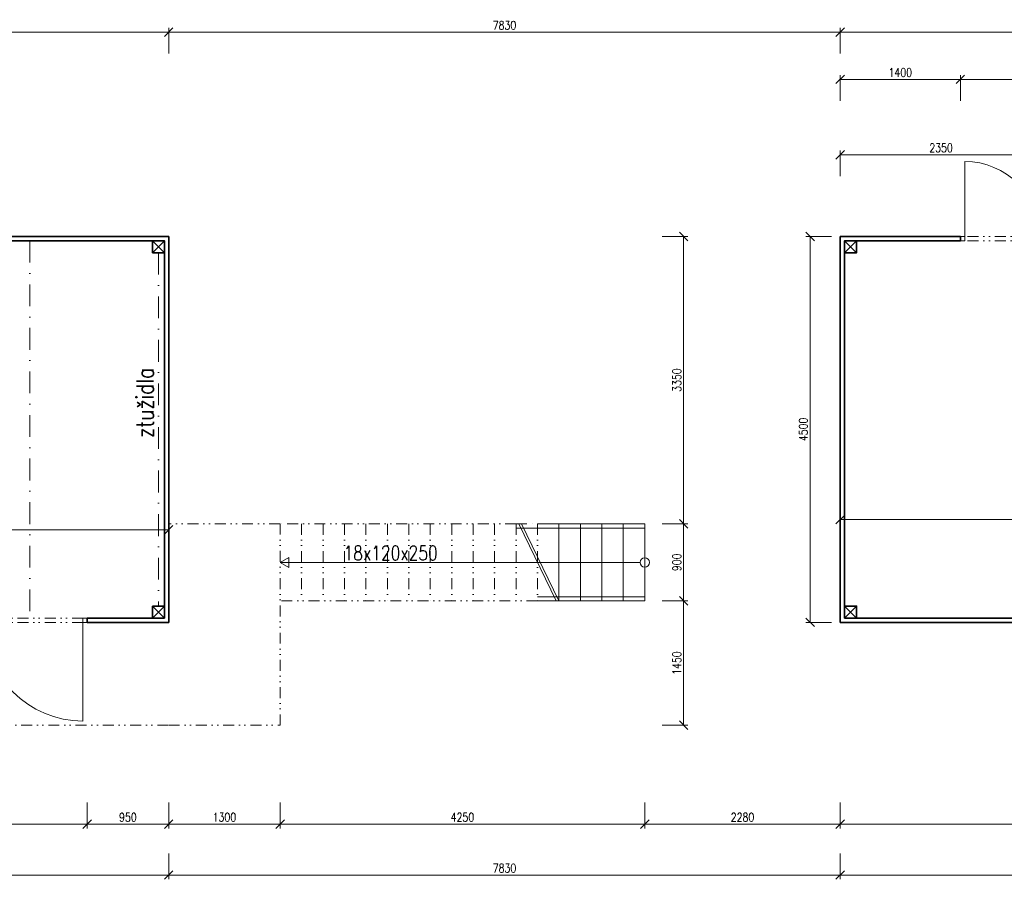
# Model space of a CAD drawing. Header units: millimetres. Extents: x -485339 to 286898, y -1189934 to 1602269.
# Tile 102 of 230: x 38178 to 49657, y -1099931 to -1089907. Entities that reach past the tile are written whole.
import ezdxf

# ---------------------------------------------------------------- set-up
doc = ezdxf.new("R2010")
doc.units = ezdxf.units.MM
doc.header["$LTSCALE"] = 10
doc.linetypes.add('DASHDOT', pattern=[25.4, 12.7, -6.35, 0, -6.35])
doc.linetypes.add('DĚLICÍ2', pattern=[15.875, 6.35, -3.175, 0, -3.175, 0, -3.175])
doc.layers.get('Defpoints').update_dxf_attribs({"lineweight": 0})
for name, color, linetype, lineweight in [('St__otvory_dveře', 40, 'Continuous', 18), ('St_kóty', 132, 'Continuous', 18), ('St_popis', 250, 'Continuous', 18), ('St_sloupy_opláštění_půdorys', 25, 'Continuous', 35), ('St_čáry_nad', 250, 'DĚLICÍ2', 18), ('St_čáry_obrys', 5, 'Continuous', 35), ('St_čáry_osy', 250, 'DASHDOT', 18), ('St_čáry_plné', 250, 'Continuous', 18)]:
    doc.layers.add(name, color=color, linetype=linetype, lineweight=lineweight)
doc.styles.get("Standard").update_dxf_attribs({"font": 'simplex.shx', "width": 0.8})
doc.dimstyles.new('stavebníM50 vnitřní', dxfattribs={"dimtxt": 100, "dimasz": 100, "dimexe": 50, "dimexo": 100, "dimgap": 30, "dimtad": 1, "dimdec": 0, "dimtxsty": 'Standard', "dimblk": 'OBLIQUE', "dimcen": 2.5, "dimclrd": 256, "dimclre": 256, "dimclrt": 256, "dimadec": 0, "dimazin": 0, "dimtfac": 1, "dimtdec": 0, "dimtmove": 2, "dimatfit": 2, "dimldrblk": 'OBLIQUE', "dimfxl": 250, "dimfxlon": 1, "dimlwd": -1, "dimlwe": -1, "dimarcsym": 0})

# ---------------------------------------------------------------- blocks, each defined once
blk = doc.blocks.new('G$C19647512')
at = {"layer": 'St__otvory_dveře', "ltscale": 2}
for points in [[(0, -50), (50, -50), (50, 0), (0, 0)], [(2350, -50), (2400, -50), (2400, 0), (2350, 0)]]:
    blk.add_lwpolyline(points, close=True, dxfattribs=at)
at = {"layer": 'St__otvory_dveře', "linetype": 'DĚLICÍ2', "ltscale": 2}
for points in [[(2350, 0), (50, 0)], [(2350, -50), (50, -50)]]:
    blk.add_lwpolyline(points, dxfattribs=at)
at = {"layer": 'St__otvory_dveře', "ltscale": 2}
for points in [[(50, -50), (50, -1200)], [(2350, -50), (2350, -1200)]]:
    blk.add_lwpolyline(points, dxfattribs=at)
for centre, start, end in [((50, -50), 270, 0), ((2350, -50), 180, 270)]:
    blk.add_arc(centre, 1150, start, end, dxfattribs=at)
blk = doc.blocks.new('G$C2F820337')
at = {"layer": 'St_sloupy_opláštění_půdorys', "ltscale": 2}
blk.add_lwpolyline([(-70, -70), (70, -70), (70, 70), (-70, 70)], close=True, dxfattribs=at)
for points in [[(-70, 70), (70, -70)], [(70, 70), (-70, -70)]]:
    blk.add_lwpolyline(points, dxfattribs=at)
blk = doc.blocks.new('G$C73FA397A')
at = {"layer": 'St__otvory_dveře', "ltscale": 2}
for points in [[(0, -50), (50, -50), (50, 0), (0, 0)], [(1800, -50), (1850, -50), (1850, 0), (1800, 0)]]:
    blk.add_lwpolyline(points, close=True, dxfattribs=at)
at = {"layer": 'St__otvory_dveře', "linetype": 'DĚLICÍ2', "ltscale": 2}
for points in [[(1800, 0), (50, 0)], [(1800, -50), (50, -50)]]:
    blk.add_lwpolyline(points, dxfattribs=at)
at = {"layer": 'St__otvory_dveře', "ltscale": 2}
for points in [[(50, -50), (50, -925)], [(1800, -50), (1800, -925)]]:
    blk.add_lwpolyline(points, dxfattribs=at)
for centre, start, end in [((50, -50), 270, 0), ((1800, -50), 180, 270)]:
    blk.add_arc(centre, 875, start, end, dxfattribs=at)
blk = doc.blocks.new('_OBLIQUE')
at = {"color": 0, "linetype": 'ByBlock'}
blk.add_line((-0.5, -0.5), (0.5, 0.5), dxfattribs=at)
blk = doc.blocks.new('*D5955')
at = {"layer": 'Defpoints', "color": 0}
for p in [(39915, -1090053), (39915, -1091160), (32965, -1091210)]:
    blk.add_point(p, dxfattribs=at)
at = {"layer": 'St_kóty'}
for p, q in [((32965, -1090303), (32965, -1090003)), ((39915, -1090303), (39915, -1090003)), ((32965, -1090053), (39915, -1090053))]:
    blk.add_line(p, q, dxfattribs=at)
at = {"layer": 'St_kóty', "linetype": 'ByBlock', "xscale": 100, "yscale": 100, "zscale": 100, "rotation": 180}
blk.add_blockref('_OBLIQUE', (32965, -1090053), dxfattribs=at)
at = {"layer": 'St_kóty', "linetype": 'ByBlock', "xscale": 100, "yscale": 100, "zscale": 100}
blk.add_blockref('_OBLIQUE', (39915, -1090053), dxfattribs=at)
at = {"layer": 'St_kóty', "insert": (36440, -1089973), "char_height": 100, "attachment_point": 5}
blk.add_mtext('6950', dxfattribs=at)
blk = doc.blocks.new('*D5968')
at = {"layer": 'Defpoints', "color": 0}
for p in [(36565, -1096910), (38965, -1096910), (38965, -1099287)]:
    blk.add_point(p, dxfattribs=at)
at = {"layer": 'St_kóty'}
for p, q in [((36565, -1099037), (36565, -1099337)), ((38965, -1099037), (38965, -1099337)), ((36565, -1099287), (37594, -1099287)), ((38965, -1099287), (37936, -1099287))]:
    blk.add_line(p, q, dxfattribs=at)
at = {"layer": 'St_kóty', "linetype": 'ByBlock', "xscale": 100, "yscale": 100, "zscale": 100, "rotation": 180}
blk.add_blockref('_OBLIQUE', (36565, -1099287), dxfattribs=at)
at = {"layer": 'St_kóty', "linetype": 'ByBlock', "xscale": 100, "yscale": 100, "zscale": 100}
blk.add_blockref('_OBLIQUE', (38965, -1099287), dxfattribs=at)
at = {"layer": 'St_kóty', "insert": (37765, -1099287), "char_height": 100, "attachment_point": 5}
blk.add_mtext('2400\\P2550', dxfattribs=at)
blk = doc.blocks.new('*D5969')
at = {"layer": 'Defpoints', "color": 0}
for p in [(38965, -1096910), (39915, -1096935), (39915, -1099287)]:
    blk.add_point(p, dxfattribs=at)
at = {"layer": 'St_kóty'}
for p, q in [((38965, -1099037), (38965, -1099337)), ((39915, -1099037), (39915, -1099337)), ((38965, -1099287), (39915, -1099287))]:
    blk.add_line(p, q, dxfattribs=at)
at = {"layer": 'St_kóty', "linetype": 'ByBlock', "xscale": 100, "yscale": 100, "zscale": 100, "rotation": 180}
blk.add_blockref('_OBLIQUE', (38965, -1099287), dxfattribs=at)
at = {"layer": 'St_kóty', "linetype": 'ByBlock', "xscale": 100, "yscale": 100, "zscale": 100}
blk.add_blockref('_OBLIQUE', (39915, -1099287), dxfattribs=at)
at = {"layer": 'St_kóty', "insert": (39440, -1099207), "char_height": 100, "attachment_point": 5}
blk.add_mtext('950', dxfattribs=at)
blk = doc.blocks.new('*D5970')
at = {"layer": 'Defpoints', "color": 0}
for p in [(18815, -1096935), (39915, -1096935), (39915, -1099881)]:
    blk.add_point(p, dxfattribs=at)
at = {"layer": 'St_kóty'}
for p, q in [((18815, -1099631), (18815, -1099931)), ((39915, -1099631), (39915, -1099931)), ((18815, -1099881), (39915, -1099881))]:
    blk.add_line(p, q, dxfattribs=at)
at = {"layer": 'St_kóty', "linetype": 'ByBlock', "xscale": 100, "yscale": 100, "zscale": 100, "rotation": 180}
blk.add_blockref('_OBLIQUE', (18815, -1099881), dxfattribs=at)
at = {"layer": 'St_kóty', "linetype": 'ByBlock', "xscale": 100, "yscale": 100, "zscale": 100}
blk.add_blockref('_OBLIQUE', (39915, -1099881), dxfattribs=at)
at = {"layer": 'St_kóty', "insert": (29365, -1099801), "char_height": 100, "attachment_point": 5}
blk.add_mtext('21100', dxfattribs=at)
blk = doc.blocks.new('*D5971')
at = {"layer": 'Defpoints', "color": 0}
for p in [(39915, -1096935), (41215, -1098135), (41215, -1099287)]:
    blk.add_point(p, dxfattribs=at)
at = {"layer": 'St_kóty'}
for p, q in [((39915, -1099037), (39915, -1099337)), ((41215, -1099037), (41215, -1099337)), ((39915, -1099287), (41215, -1099287))]:
    blk.add_line(p, q, dxfattribs=at)
at = {"layer": 'St_kóty', "linetype": 'ByBlock', "xscale": 100, "yscale": 100, "zscale": 100, "rotation": 180}
blk.add_blockref('_OBLIQUE', (39915, -1099287), dxfattribs=at)
at = {"layer": 'St_kóty', "linetype": 'ByBlock', "xscale": 100, "yscale": 100, "zscale": 100}
blk.add_blockref('_OBLIQUE', (41215, -1099287), dxfattribs=at)
at = {"layer": 'St_kóty', "insert": (40565, -1099207), "char_height": 100, "attachment_point": 5}
blk.add_mtext('1300', dxfattribs=at)
blk = doc.blocks.new('*D5972')
at = {"layer": 'Defpoints', "color": 0}
for p in [(45465, -1096685), (41215, -1098135), (45465, -1099287)]:
    blk.add_point(p, dxfattribs=at)
at = {"layer": 'St_kóty'}
for p, q in [((41215, -1099037), (41215, -1099337)), ((45465, -1099037), (45465, -1099337)), ((41215, -1099287), (45465, -1099287))]:
    blk.add_line(p, q, dxfattribs=at)
at = {"layer": 'St_kóty', "linetype": 'ByBlock', "xscale": 100, "yscale": 100, "zscale": 100, "rotation": 180}
blk.add_blockref('_OBLIQUE', (41215, -1099287), dxfattribs=at)
at = {"layer": 'St_kóty', "linetype": 'ByBlock', "xscale": 100, "yscale": 100, "zscale": 100}
blk.add_blockref('_OBLIQUE', (45465, -1099287), dxfattribs=at)
at = {"layer": 'St_kóty', "insert": (43340, -1099207), "char_height": 100, "attachment_point": 5}
blk.add_mtext('4250', dxfattribs=at)
blk = doc.blocks.new('*D5974')
at = {"layer": 'Defpoints', "color": 0}
for p in [(39915, -1096935), (47745, -1096935), (47745, -1099881)]:
    blk.add_point(p, dxfattribs=at)
at = {"layer": 'St_kóty'}
for p, q in [((39915, -1099631), (39915, -1099931)), ((47745, -1099631), (47745, -1099931)), ((39915, -1099881), (47745, -1099881))]:
    blk.add_line(p, q, dxfattribs=at)
at = {"layer": 'St_kóty', "linetype": 'ByBlock', "xscale": 100, "yscale": 100, "zscale": 100, "rotation": 180}
blk.add_blockref('_OBLIQUE', (39915, -1099881), dxfattribs=at)
at = {"layer": 'St_kóty', "linetype": 'ByBlock', "xscale": 100, "yscale": 100, "zscale": 100}
blk.add_blockref('_OBLIQUE', (47745, -1099881), dxfattribs=at)
at = {"layer": 'St_kóty', "insert": (43830, -1099801), "char_height": 100, "attachment_point": 5}
blk.add_mtext('7830', dxfattribs=at)
blk = doc.blocks.new('*D5975')
at = {"layer": 'Defpoints', "color": 0}
for p in [(47745, -1096341), (58435, -1096291), (58435, -1099287)]:
    blk.add_point(p, dxfattribs=at)
at = {"layer": 'St_kóty'}
for p, q in [((47745, -1099037), (47745, -1099337)), ((58435, -1099037), (58435, -1099337)), ((47745, -1099287), (58435, -1099287))]:
    blk.add_line(p, q, dxfattribs=at)
at = {"layer": 'St_kóty', "linetype": 'ByBlock', "xscale": 100, "yscale": 100, "zscale": 100, "rotation": 180}
blk.add_blockref('_OBLIQUE', (47745, -1099287), dxfattribs=at)
at = {"layer": 'St_kóty', "linetype": 'ByBlock', "xscale": 100, "yscale": 100, "zscale": 100}
blk.add_blockref('_OBLIQUE', (58435, -1099287), dxfattribs=at)
at = {"layer": 'St_kóty', "insert": (53090, -1099207), "char_height": 100, "attachment_point": 5}
blk.add_mtext('10690', dxfattribs=at)
blk = doc.blocks.new('*D6004')
at = {"layer": 'Defpoints', "color": 0}
for p in [(47745, -1096935), (69445, -1096935), (69445, -1099881)]:
    blk.add_point(p, dxfattribs=at)
at = {"layer": 'St_kóty'}
for p, q in [((47745, -1099631), (47745, -1099931)), ((69445, -1099631), (69445, -1099931)), ((47745, -1099881), (69445, -1099881))]:
    blk.add_line(p, q, dxfattribs=at)
at = {"layer": 'St_kóty', "linetype": 'ByBlock', "xscale": 100, "yscale": 100, "zscale": 100, "rotation": 180}
blk.add_blockref('_OBLIQUE', (47745, -1099881), dxfattribs=at)
at = {"layer": 'St_kóty', "linetype": 'ByBlock', "xscale": 100, "yscale": 100, "zscale": 100}
blk.add_blockref('_OBLIQUE', (69445, -1099881), dxfattribs=at)
at = {"layer": 'St_kóty', "insert": (58595, -1099801), "char_height": 100, "attachment_point": 5}
blk.add_mtext('21700', dxfattribs=at)
blk = doc.blocks.new('*D6011')
at = {"layer": 'Defpoints', "color": 0}
for p in [(45465, -1096685), (47745, -1096935), (47745, -1099287)]:
    blk.add_point(p, dxfattribs=at)
at = {"layer": 'St_kóty'}
for p, q in [((45465, -1099037), (45465, -1099337)), ((47745, -1099037), (47745, -1099337)), ((45465, -1099287), (47745, -1099287))]:
    blk.add_line(p, q, dxfattribs=at)
at = {"layer": 'St_kóty', "linetype": 'ByBlock', "xscale": 100, "yscale": 100, "zscale": 100, "rotation": 180}
blk.add_blockref('_OBLIQUE', (45465, -1099287), dxfattribs=at)
at = {"layer": 'St_kóty', "linetype": 'ByBlock', "xscale": 100, "yscale": 100, "zscale": 100}
blk.add_blockref('_OBLIQUE', (47745, -1099287), dxfattribs=at)
at = {"layer": 'St_kóty', "insert": (46605, -1099207), "char_height": 100, "attachment_point": 5}
blk.add_mtext('2280', dxfattribs=at)
blk = doc.blocks.new('*D6014')
at = {"layer": 'Defpoints', "color": 0}
for p in [(47745, -1090053), (39915, -1091160), (47745, -1091160)]:
    blk.add_point(p, dxfattribs=at)
at = {"layer": 'St_kóty'}
for p, q in [((39915, -1090303), (39915, -1090003)), ((47745, -1090303), (47745, -1090003)), ((39915, -1090053), (47745, -1090053))]:
    blk.add_line(p, q, dxfattribs=at)
at = {"layer": 'St_kóty', "linetype": 'ByBlock', "xscale": 100, "yscale": 100, "zscale": 100, "rotation": 180}
blk.add_blockref('_OBLIQUE', (39915, -1090053), dxfattribs=at)
at = {"layer": 'St_kóty', "linetype": 'ByBlock', "xscale": 100, "yscale": 100, "zscale": 100}
blk.add_blockref('_OBLIQUE', (47745, -1090053), dxfattribs=at)
at = {"layer": 'St_kóty', "insert": (43830, -1089973), "char_height": 100, "attachment_point": 5}
blk.add_mtext('7830', dxfattribs=at)
blk = doc.blocks.new('*D6015')
at = {"layer": 'Defpoints', "color": 0}
for p in [(69445, -1090053), (47745, -1091160), (69445, -1092274)]:
    blk.add_point(p, dxfattribs=at)
at = {"layer": 'St_kóty'}
for p, q in [((47745, -1090303), (47745, -1090003)), ((69445, -1090303), (69445, -1090003)), ((47745, -1090053), (69445, -1090053))]:
    blk.add_line(p, q, dxfattribs=at)
at = {"layer": 'St_kóty', "linetype": 'ByBlock', "xscale": 100, "yscale": 100, "zscale": 100, "rotation": 180}
blk.add_blockref('_OBLIQUE', (47745, -1090053), dxfattribs=at)
at = {"layer": 'St_kóty', "linetype": 'ByBlock', "xscale": 100, "yscale": 100, "zscale": 100}
blk.add_blockref('_OBLIQUE', (69445, -1090053), dxfattribs=at)
at = {"layer": 'St_kóty', "insert": (58595, -1089973), "char_height": 100, "attachment_point": 5}
blk.add_mtext('21700', dxfattribs=at)
blk = doc.blocks.new('*D6022')
at = {"layer": 'Defpoints', "color": 0}
for p in [(49145, -1090603), (47745, -1093286), (49145, -1093286)]:
    blk.add_point(p, dxfattribs=at)
at = {"layer": 'St_kóty'}
for p, q in [((47745, -1090853), (47745, -1090553)), ((47745, -1090603), (49145, -1090603)), ((49145, -1090853), (49145, -1090553))]:
    blk.add_line(p, q, dxfattribs=at)
at = {"layer": 'St_kóty', "linetype": 'ByBlock', "xscale": 100, "yscale": 100, "zscale": 100, "rotation": 180}
blk.add_blockref('_OBLIQUE', (47745, -1090603), dxfattribs=at)
at = {"layer": 'St_kóty', "linetype": 'ByBlock', "xscale": 100, "yscale": 100, "zscale": 100}
blk.add_blockref('_OBLIQUE', (49145, -1090603), dxfattribs=at)
at = {"layer": 'St_kóty', "insert": (48445, -1090523), "char_height": 100, "attachment_point": 5}
blk.add_mtext('1400', dxfattribs=at)
blk = doc.blocks.new('*D6023')
at = {"layer": 'Defpoints', "color": 0}
for p in [(50995, -1090603), (49145, -1093286), (50995, -1093336)]:
    blk.add_point(p, dxfattribs=at)
at = {"layer": 'St_kóty'}
for p, q in [((49145, -1090853), (49145, -1090553)), ((49145, -1090603), (49899, -1090603)), ((50995, -1090603), (50241, -1090603)), ((50995, -1090853), (50995, -1090553))]:
    blk.add_line(p, q, dxfattribs=at)
at = {"layer": 'St_kóty', "linetype": 'ByBlock', "xscale": 100, "yscale": 100, "zscale": 100, "rotation": 180}
blk.add_blockref('_OBLIQUE', (49145, -1090603), dxfattribs=at)
at = {"layer": 'St_kóty', "linetype": 'ByBlock', "xscale": 100, "yscale": 100, "zscale": 100}
blk.add_blockref('_OBLIQUE', (50995, -1090603), dxfattribs=at)
at = {"layer": 'St_kóty', "insert": (50070, -1090603), "char_height": 100, "attachment_point": 5}
blk.add_mtext('1850\\P2600', dxfattribs=at)
blk = doc.blocks.new('*D6062')
at = {"layer": 'Defpoints', "color": 0}
for p in [(39915, -1095785), (32965, -1095856), (39915, -1095856)]:
    blk.add_point(p, dxfattribs=at)
at = {"layer": 'St_kóty'}
for p, q in [((32965, -1095756), (32965, -1095806)), ((32965, -1095856), (39915, -1095856)), ((39915, -1095856), (39915, -1095906))]:
    blk.add_line(p, q, dxfattribs=at)
at = {"layer": 'St_kóty', "linetype": 'ByBlock', "xscale": 100, "yscale": 100, "zscale": 100, "rotation": 180}
blk.add_blockref('_OBLIQUE', (32965, -1095856), dxfattribs=at)
at = {"layer": 'St_kóty', "linetype": 'ByBlock', "xscale": 100, "yscale": 100, "zscale": 100}
blk.add_blockref('_OBLIQUE', (39915, -1095856), dxfattribs=at)
at = {"layer": 'St_kóty', "insert": (36440, -1095776), "char_height": 100, "attachment_point": 5}
blk.add_mtext('6950', dxfattribs=at)
blk = doc.blocks.new('*D6063')
at = {"layer": 'Defpoints', "color": 0}
for p in [(41215, -1096685), (45919, -1096685), (41215, -1098135)]:
    blk.add_point(p, dxfattribs=at)
at = {"layer": 'St_kóty'}
for p, q in [((45669, -1096685), (45969, -1096685)), ((45919, -1098135), (45919, -1096685)), ((45669, -1098135), (45969, -1098135))]:
    blk.add_line(p, q, dxfattribs=at)
at = {"layer": 'St_kóty', "linetype": 'ByBlock', "xscale": 100, "yscale": 100, "zscale": 100}
for p, rotation in [((45919, -1096685), 90), ((45919, -1098135), 270)]:
    blk.add_blockref('_OBLIQUE', p, dxfattribs=dict(at, rotation=rotation))
at = {"layer": 'St_kóty', "insert": (45839, -1097410), "char_height": 100, "attachment_point": 5, "rotation": 90}
blk.add_mtext('1450', dxfattribs=at)
blk = doc.blocks.new('*D6064')
at = {"layer": 'Defpoints', "color": 0}
for p in [(45465, -1095785), (45919, -1095785), (41215, -1096685)]:
    blk.add_point(p, dxfattribs=at)
at = {"layer": 'St_kóty'}
for p, q in [((45669, -1095785), (45969, -1095785)), ((45919, -1096685), (45919, -1095785)), ((45669, -1096685), (45969, -1096685))]:
    blk.add_line(p, q, dxfattribs=at)
at = {"layer": 'St_kóty', "linetype": 'ByBlock', "xscale": 100, "yscale": 100, "zscale": 100}
for p, rotation in [((45919, -1095785), 90), ((45919, -1096685), 270)]:
    blk.add_blockref('_OBLIQUE', p, dxfattribs=dict(at, rotation=rotation))
at = {"layer": 'St_kóty', "insert": (45839, -1096235), "char_height": 100, "attachment_point": 5, "rotation": 90}
blk.add_mtext('900', dxfattribs=at)
blk = doc.blocks.new('*D6065')
at = {"layer": 'Defpoints', "color": 0}
for p in [(39915, -1092435), (45919, -1092435), (45465, -1095785)]:
    blk.add_point(p, dxfattribs=at)
at = {"layer": 'St_kóty'}
for p, q in [((45669, -1092435), (45969, -1092435)), ((45919, -1095785), (45919, -1092435)), ((45669, -1095785), (45969, -1095785))]:
    blk.add_line(p, q, dxfattribs=at)
at = {"layer": 'St_kóty', "linetype": 'ByBlock', "xscale": 100, "yscale": 100, "zscale": 100}
for p, rotation in [((45919, -1092435), 90), ((45919, -1095785), 270)]:
    blk.add_blockref('_OBLIQUE', p, dxfattribs=dict(at, rotation=rotation))
at = {"layer": 'St_kóty', "insert": (45839, -1094110), "char_height": 100, "attachment_point": 5, "rotation": 90}
blk.add_mtext('3350', dxfattribs=at)
blk = doc.blocks.new('*D6066')
at = {"layer": 'Defpoints', "color": 0}
for p in [(58435, -1095737), (58435, -1096885), (47745, -1096935)]:
    blk.add_point(p, dxfattribs=at)
at = {"layer": 'St_kóty'}
for p, q in [((47745, -1095987), (47745, -1095687)), ((47745, -1095737), (58435, -1095737)), ((58435, -1095987), (58435, -1095687))]:
    blk.add_line(p, q, dxfattribs=at)
at = {"layer": 'St_kóty', "linetype": 'ByBlock', "xscale": 100, "yscale": 100, "zscale": 100, "rotation": 180}
blk.add_blockref('_OBLIQUE', (47745, -1095737), dxfattribs=at)
at = {"layer": 'St_kóty', "linetype": 'ByBlock', "xscale": 100, "yscale": 100, "zscale": 100}
blk.add_blockref('_OBLIQUE', (58435, -1095737), dxfattribs=at)
at = {"layer": 'St_kóty', "insert": (53090, -1095657), "char_height": 100, "attachment_point": 5}
blk.add_mtext('10690', dxfattribs=at)
blk = doc.blocks.new('*D6069')
at = {"layer": 'Defpoints', "color": 0}
for p in [(47745, -1092435), (47394, -1096935), (47745, -1096935)]:
    blk.add_point(p, dxfattribs=at)
at = {"layer": 'St_kóty'}
for p, q in [((47644, -1092435), (47344, -1092435)), ((47394, -1092435), (47394, -1096935)), ((47644, -1096935), (47344, -1096935))]:
    blk.add_line(p, q, dxfattribs=at)
at = {"layer": 'St_kóty', "linetype": 'ByBlock', "xscale": 100, "yscale": 100, "zscale": 100}
for p, rotation in [((47394, -1092435), 90), ((47394, -1096935), 270)]:
    blk.add_blockref('_OBLIQUE', p, dxfattribs=dict(at, rotation=rotation))
at = {"layer": 'St_kóty', "insert": (47314, -1094685), "char_height": 100, "attachment_point": 5, "rotation": 90}
blk.add_mtext('4500', dxfattribs=at)
blk = doc.blocks.new('*D6071')
at = {"layer": 'Defpoints', "color": 0}
for p in [(0, -1091235), (55079, -1091235), (58435, -1092435)]:
    blk.add_point(p, dxfattribs=at)
at = {"layer": 'St_kóty'}
for p, q in [((54829, -1091235), (55129, -1091235)), ((55079, -1092435), (55079, -1091235)), ((55329, -1092435), (55029, -1092435))]:
    blk.add_line(p, q, dxfattribs=at)
at = {"layer": 'St_kóty', "linetype": 'ByBlock', "xscale": 100, "yscale": 100, "zscale": 100}
for p, rotation in [((55079, -1091235), 90), ((55079, -1092435), 270)]:
    blk.add_blockref('_OBLIQUE', p, dxfattribs=dict(at, rotation=rotation))
at = {"layer": 'St_kóty', "insert": (54999, -1091835), "char_height": 100, "attachment_point": 5, "rotation": 90}
blk.add_mtext('1200', dxfattribs=at)
blk = doc.blocks.new('*D6072')
at = {"layer": 'Defpoints', "color": 0}
for p in [(50095, -1091482), (50095, -1091837), (47745, -1092435)]:
    blk.add_point(p, dxfattribs=at)
at = {"layer": 'St_kóty'}
for p, q in [((47745, -1091732), (47745, -1091432)), ((47745, -1091482), (50095, -1091482)), ((50095, -1091732), (50095, -1091432))]:
    blk.add_line(p, q, dxfattribs=at)
at = {"layer": 'St_kóty', "linetype": 'ByBlock', "xscale": 100, "yscale": 100, "zscale": 100, "rotation": 180}
blk.add_blockref('_OBLIQUE', (47745, -1091482), dxfattribs=at)
at = {"layer": 'St_kóty', "linetype": 'ByBlock', "xscale": 100, "yscale": 100, "zscale": 100}
blk.add_blockref('_OBLIQUE', (50095, -1091482), dxfattribs=at)
at = {"layer": 'St_kóty', "insert": (48920, -1091402), "char_height": 100, "attachment_point": 5}
blk.add_mtext('2350', dxfattribs=at)

msp = doc.modelspace()

# ---------------------------------------------------------------- linework, layer by layer
at = {"layer": 'St_čáry_nad', "ltscale": 2}
for points in [[(18815.3, -1096935.4), (18815.3, -1098135.4), (39915.3, -1098135.4), (41215.3, -1098135.4), (41215.3, -1095785.4), (39915.3, -1095785.4)], [(43965.3, -1095785.4), (41215.3, -1095785.4)], [(41465.3, -1095785.4), (41465.3, -1096685.4)], [(41715.3, -1095785.4), (41715.3, -1096685.4)], [(41965.3, -1095785.4), (41965.3, -1096685.4)], [(42215.3, -1095785.4), (42215.3, -1096685.4)], [(42465.3, -1095785.4), (42465.3, -1096685.4)], [(42715.3, -1095785.4), (42715.3, -1096685.4)], [(42965.3, -1095785.4), (42965.3, -1096685.4)], [(43215.3, -1095785.4), (43215.3, -1096685.4)], [(43465.3, -1095785.4), (43465.3, -1096685.4)], [(43715.3, -1095785.4), (43715.3, -1096685.4)], [(43965.3, -1095785.4), (43965.3, -1096685.4)], [(43965.3, -1095785.4), (44215.3, -1095785.4), (44215.3, -1096685.4)], [(44215.3, -1096685.4), (41215.3, -1096685.4)]]:
    msp.add_lwpolyline(points, dxfattribs=at)
at = {"layer": 'St_čáry_obrys', "ltscale": 2}
for points in [[(18815.3, -1092435.4), (39915.3, -1092435.4)], [(39915.3, -1092435.4), (39915.3, -1096935.4)], [(18865.3, -1092485.4), (39865.3, -1092485.4)], [(39865.3, -1092485.4), (39865.3, -1096885.4)], [(38965.3, -1096885.4), (39865.3, -1096885.4)], [(38965.3, -1096885.4), (38965.3, -1096935.4)], [(38965.3, -1096935.4), (39915.3, -1096935.4)]]:
    msp.add_lwpolyline(points, dxfattribs=at)
at = {"layer": 'St_čáry_obrys'}
for points in [[(47745.3, -1096935.4), (47745.3, -1092435.4)], [(47745.3, -1092435.4), (47924.2, -1092435.4), (49145.3, -1092435.4)], [(49145.3, -1092485.4), (49145.3, -1092435.4)], [(47795.3, -1096885.4), (47795.3, -1092485.4)], [(47795.3, -1092485.4), (47924.2, -1092485.4), (49145.3, -1092485.4)], [(47795.3, -1096885.4), (53745.3, -1096885.4)], [(47745.3, -1096935.4), (69445.3, -1096935.4)]]:
    msp.add_lwpolyline(points, dxfattribs=at)
at = {"layer": 'St_čáry_osy', "ltscale": 2}
for points in [[(38295.3, -1092485.4), (38295.3, -1096885.4)], [(39795.3, -1092625.4), (39795.3, -1096745.4)]]:
    msp.add_lwpolyline(points, dxfattribs=at)
at = {"layer": 'St_čáry_plné', "ltscale": 2}
for points in [[(44431.9, -1096685.4), (43996.6, -1095785.4)], [(44465.3, -1096685.4), (44029.9, -1095785.4)], [(44215.3, -1095785.4), (44465.3, -1095785.4), (44465.3, -1096685.4), (44215.3, -1096685.4)], [(44465.3, -1095785.4), (44715.3, -1095785.4), (44715.3, -1096685.4), (44465.3, -1096685.4)], [(44715.3, -1095785.4), (44965.3, -1095785.4), (44965.3, -1096685.4), (44715.3, -1096685.4)], [(44965.3, -1095785.4), (45215.3, -1095785.4), (45215.3, -1096685.4), (44965.3, -1096685.4)], [(45215.3, -1095785.4), (45465.3, -1095785.4), (45465.3, -1096685.4), (44965.3, -1096685.4)], [(43965.3, -1095835.4), (45465.3, -1095835.4)], [(45410.7, -1096235.4), (41215.3, -1096235.4)], [(45465.3, -1096635.4), (44215.3, -1096635.4)]]:
    msp.add_lwpolyline(points, dxfattribs=at)
msp.add_lwpolyline([(41215.3, -1096235.4), (41316.7, -1096294), (41316.7, -1096176.8)], close=True, dxfattribs=at)
msp.add_circle((45465.3, -1096235.4), 54.6, dxfattribs=at)

# ---------------------------------------------------------------- block references
at = {"layer": 'St__otvory_dveře', "xscale": -1, "rotation": 180}
msp.add_blockref('G$C73FA397A', (49145.3, -1092485.4), dxfattribs=at)
at = {"layer": 'St__otvory_dveře', "ltscale": 2}
msp.add_blockref('G$C19647512', (36565.3, -1096885.4), dxfattribs=at)
at = {"layer": 'St_sloupy_opláštění_půdorys', "ltscale": 2}
for p in [(39795.3, -1092555.4), (47865.3, -1092555.4), (47865.3, -1096815.4)]:
    msp.add_blockref('G$C2F820337', p, dxfattribs=at)
at = {"layer": 'St_sloupy_opláštění_půdorys', "ltscale": 2, "xscale": -1, "rotation": 180}
msp.add_blockref('G$C2F820337', (39795.3, -1096815.4), dxfattribs=at)

# ---------------------------------------------------------------- texts
at = {"layer": 'St_popis', "ltscale": 2, "width": 0.8}
msp.add_text('18x120x250', height=165, dxfattribs=at).set_placement((41953.6, -1096208.3))
at = {"layer": 'St_čáry_plné', "ltscale": 2, "width": 0.8}
msp.add_text('ztužidla', height=200, rotation=90, dxfattribs=at).set_placement((39739.4, -1094782.4))

# ---------------------------------------------------------------- dimensions: what is measured, and where the dimension line sits
at = {"layer": 'St_kóty'}
for base, p1, p2, picture, middle in [((39915.3, -1090053.1), (32965.3, -1091210.1), (39915.3, -1091160.1), '*D5955', (36440.3, -1089973.1)), ((47745.3, -1090053.1), (39915.3, -1091160.1), (47745.3, -1091160.1), '*D6014', (43830.3, -1089973.1)), ((69445.3, -1090053.1), (47745.3, -1091160.1), (69445.3, -1092273.8), '*D6015', (58595.3, -1089973.1)), ((49145.3, -1090603.1), (47745.3, -1093286.3), (49145.3, -1093286.3), '*D6022', (48445.3, -1090523.1)), ((50094.7992, -1091482.0822), (47745.2509, -1092435.3912), (50094.7992, -1091836.7683), '*D6072', (48920.0251, -1091402.0822)), ((58435.3, -1095737), (47745.3, -1096935.4), (58435.3, -1096885.4), '*D6066', (53090.3, -1095657)), ((39915.3, -1095855.8), (32965.3, -1095855.8), (39915.3, -1095785.4), '*D6062', (36440.3, -1095775.8)), ((58435.3, -1099287), (47745.3, -1096341.5), (58435.3, -1096291.5), '*D5975', (53090.3, -1099207)), ((45465.3, -1099287), (41215.3, -1098135.4), (45465.3, -1096685.4), '*D5972', (43340.3, -1099207)), ((47745.3, -1099287), (45465.3, -1096685.4), (47745.3, -1096935.4), '*D6011', (46605.3, -1099207)), ((39915.3, -1099287), (38965.3, -1096910.4), (39915.3, -1096935.4), '*D5969', (39440.3, -1099207)), ((39915.3, -1099881), (18815.3, -1096935.4), (39915.3, -1096935.4), '*D5970', (29365.3, -1099801)), ((41215.3, -1099287), (39915.3, -1096935.4), (41215.3, -1098135.4), '*D5971', (40565.3, -1099207)), ((47745.3, -1099881), (39915.3, -1096935.4), (47745.3, -1096935.4), '*D5974', (43830.3, -1099801)), ((69445.3, -1099881), (47745.3, -1096935.4), (69445.3, -1096935.4), '*D6004', (58595.3, -1099801))]:
    dim = msp.add_linear_dim(base=base, p1=p1, p2=p2, dimstyle='stavebníM50 vnitřní', dxfattribs=at)
    dim.commit()
    dim.dimension.update_dxf_attribs({"geometry": picture, "text_midpoint": middle})
for base, p1, p2, text, picture, middle in [((50995.3, -1090603.1), (49145.3, -1093286.3), (50995.3, -1093336.3), '<>\\P2600', '*D6023', (50070.3, -1090603.1)), ((38965.3, -1099287), (36565.3, -1096910.4), (38965.3, -1096910.4), '<>\\P2550', '*D5968', (37765.3, -1099287))]:
    dim = msp.add_linear_dim(base=base, p1=p1, p2=p2, text=text, dimstyle='stavebníM50 vnitřní', dxfattribs=at)
    dim.commit()
    dim.dimension.update_dxf_attribs({"geometry": picture, "text_midpoint": middle, "dimtype": 160})
for base, p1, p2, picture, middle in [((55079.4, -1091235.4), (58435.3, -1092435.4), (0, -1091235.4), '*D6071', (54999.4, -1091835.4)), ((45918.7, -1092435.4), (45465.3, -1095785.4), (39915.3, -1092435.4), '*D6065', (45838.7, -1094110.4)), ((47394.3, -1096935.4), (47745.3, -1092435.4), (47745.3, -1096935.4), '*D6069', (47314.3, -1094685.4)), ((45918.7, -1095785.4), (41215.3, -1096685.4), (45465.3, -1095785.4), '*D6064', (45838.7, -1096235.4)), ((45918.7, -1096685.4), (41215.3, -1098135.4), (41215.3, -1096685.4), '*D6063', (45838.7, -1097410.4))]:
    dim = msp.add_linear_dim(base=base, p1=p1, p2=p2, angle=90, dimstyle='stavebníM50 vnitřní', dxfattribs=at)
    dim.commit()
    dim.dimension.update_dxf_attribs({"geometry": picture, "text_midpoint": middle})

doc.saveas('drawing.dxf')
